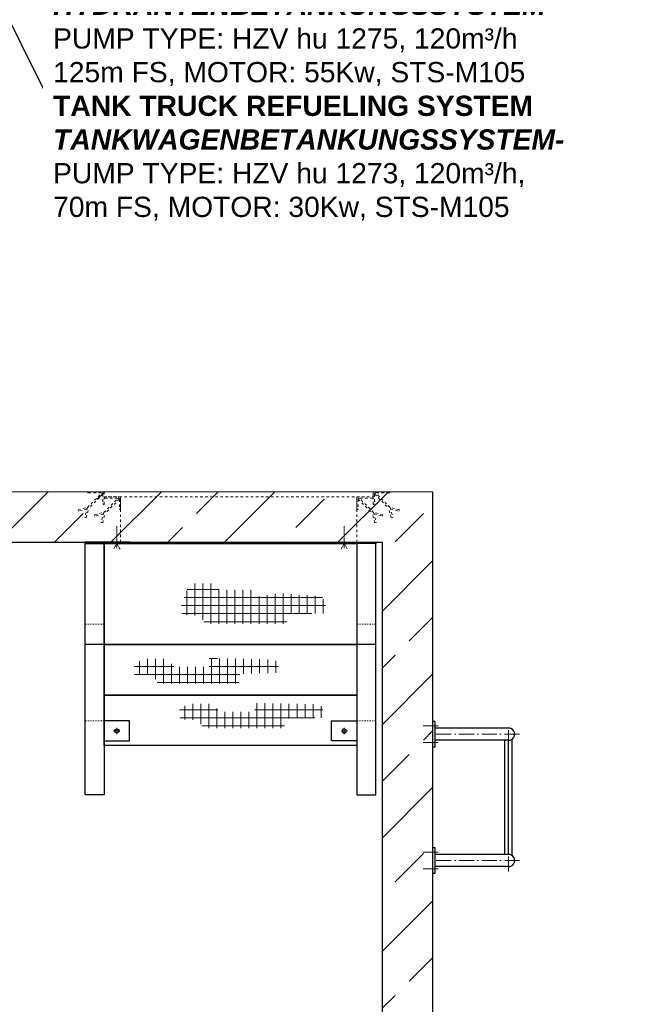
# Model space of a CAD drawing. Header units: millimetres. Extents: x -48448 to 452754, y -13941 to 17062.
# Tile 4 of 171: x -41229 to -38753, y -4663 to -765. Entities that reach past the tile are written whole.
import ezdxf

# ---------------------------------------------------------------- set-up
doc = ezdxf.new("R2010")
doc.units = ezdxf.units.MM
doc.linetypes.add('ACAD_ISO10W100', pattern=[18, 12, -3, 0, -3])
doc.linetypes.add('JIS_02_1.0', pattern=[2, 1, -1])
doc.layers.add('Beschriftung', color=7, linetype='Continuous')
doc.styles.add('LBB3.5M1000', font='isocp.shx', dxfattribs={"height": 3.5})

msp = doc.modelspace()

# ---------------------------------------------------------------- hatches: boundary and pattern name
at = {"lineweight": 13}
h = msp.add_hatch(dxfattribs=at)
h.set_pattern_fill('ANSI33', color=256, scale=50, style=0)
h.set_pattern_definition([(45, (37598.9, -1596.67), (-224.5064, 224.5064), []), (45, (37823.42, -1596.67), (-224.5064, 224.5064), [158.75, -79.375])])
h.paths.add_polyline_path([(-45444.617, -2633.305), (-47794.617, -2633.305), (-47794.617, -6833.305), (-43694.617, -6833.305), (-43694.617, -6633.305), (-47594.617, -6633.305), (-47594.617, -2833.305), (-45444.617, -2833.305)])
h.paths.add_polyline_path([(-44564.617, -2633.305), (-45444.617, -2633.305), (-45444.617, -2833.305), (-44564.617, -2833.305)], flags=17)
h.paths.add_polyline_path([(-43694.617, -2633.305), (-44564.617, -2633.305), (-44564.617, -2833.305), (-43694.617, -2833.305)])
h.paths.add_polyline_path([(-41944.617, -2633.305), (-43694.617, -2633.305), (-43694.617, -2833.305), (-41944.617, -2833.305)], flags=17)
h.paths.add_polyline_path([(-39594.617, -2633.305), (-41944.617, -2633.305), (-41944.617, -2833.305), (-39794.617, -2833.305), (-39794.617, -6633.305), (-43694.617, -6633.305), (-43694.617, -6833.305), (-39594.617, -6833.305)])
at = {"lineweight": 9}
h = msp.add_hatch(dxfattribs=at)
h.set_pattern_fill('NET', color=256, scale=10)
h.set_pattern_definition([(0, (-22502.056, -1909.682), (0, 31.75), []), (90, (-22502.056, -1909.682), (-31.75, 2e-15), [])])
h.paths.add_polyline_path([(-40588.633, -3080.245), (-40586.556, -3121.753), (-40514.929, -3123.829), (-40494.168, -3157.035), (-40173.404, -3157.035), (-40169.252, -3118.64), (-40006.975, -3114.489), (-40032.186, -3047.859), (-40201.911, -3035.501), (-40292.964, -3049.209), (-40302.954, -3021.215), (-40439.979, -3021.215), (-40463.644, -2996.646), (-40557.07, -2996.646)])
h = msp.add_hatch(dxfattribs=at)
h.set_pattern_fill('NET', color=256, scale=10)
h.set_pattern_definition([(0, (-22689.946, -1674.122), (0, 31.75), []), (90, (-22689.946, -1674.122), (-31.75, 2e-15), [])])
h.paths.add_polyline_path([(-40776.523, -3315.804), (-40774.447, -3357.313), (-40702.82, -3359.388), (-40682.059, -3392.595), (-40361.295, -3392.595), (-40357.143, -3354.2), (-40194.207, -3350.049), (-40218.082, -3298.163), (-40387.247, -3294.013), (-40479.635, -3292.975), (-40479.635, -3327.219), (-40616.66, -3327.219), (-40646.764, -3295.05), (-40740.191, -3295.05)])
h = msp.add_hatch(dxfattribs=at)
h.set_pattern_fill('NET', color=256, scale=10)
h.set_pattern_definition([(0, (-22510.36, -1496.675), (0, 31.75), []), (90, (-22510.36, -1496.675), (-31.75, 2e-15), [])])
h.paths.add_polyline_path([(-40596.937, -3493.252), (-40594.861, -3534.76), (-40523.234, -3536.836), (-40502.473, -3570.042), (-40181.709, -3570.042), (-40177.557, -3531.647), (-40015.439, -3527.496), (-40039.315, -3475.611), (-40207.661, -3471.46), (-40300.049, -3470.423), (-40300.049, -3504.667), (-40437.074, -3504.667), (-40467.178, -3472.498), (-40560.605, -3472.498)])

# ---------------------------------------------------------------- linework, layer by layer
at = {"lineweight": 13}
msp.add_line((-47794.617, -2633.305), (-39594.617, -2633.305), dxfattribs=at)
for p, q in [((-39594.617, -2633.305), (-39594.617, -6833.305)), ((-47594.617, -2833.305), (-39794.617, -2833.305)), ((-39794.617, -2833.305), (-39794.617, -6633.305)), ((-40894.617, -3238.305), (-40969.617, -3238.305)), ((-39819.617, -3238.305), (-39894.617, -3238.305)), ((-39294.617, -3569.155), (-39585.358, -3569.155)), ((-39294.617, -3617.455), (-39585.358, -3617.455)), ((-39308.759, -4069.155), (-39308.759, -3617.455)), ((-39294.617, -4069.155), (-39294.617, -3617.455)), ((-39280.475, -4073.475), (-39280.475, -3613.136)), ((-39294.617, -4069.155), (-39585.358, -4069.155)), ((-39294.617, -4117.455), (-39585.358, -4117.455))]:
    msp.add_line(p, q)
at = {"linetype": 'JIS_02_1.0', "lineweight": 18, "ltscale": 10}
for p, q in [((-40829.617, -2833.305), (-40829.617, -2653.305)), ((-39894.617, -2833.305), (-39894.617, -2653.305))]:
    msp.add_line(p, q, dxfattribs=at)
at = {"linetype": 'ACAD_ISO10W100', "lineweight": 9, "ltscale": 0.5}
for p, q in [((-40844.617, -2770.137), (-40844.617, -2857.144)), ((-39944.617, -2770.137), (-39944.617, -2857.144)), ((-40844.617, -2838.258), (-40857.323, -2860.265)), ((-40831.911, -2860.265), (-40844.617, -2838.258)), ((-39957.323, -2860.265), (-39944.617, -2838.258)), ((-39944.617, -2838.258), (-39931.911, -2860.265))]:
    msp.add_line(p, q, dxfattribs=at)
at = {"linetype": 'JIS_02_1.0', "lineweight": 18, "ltscale": 5}
for p, q in [((-40894.617, -3157.542), (-40969.617, -3157.542)), ((-39819.617, -3157.542), (-39894.617, -3157.542)), ((-40894.617, -3540.106), (-40969.617, -3540.106)), ((-39819.617, -3540.106), (-39894.617, -3540.106))]:
    msp.add_line(p, q, dxfattribs=at)
at = {"linetype": 'JIS_02_1.0', "lineweight": 9, "ltscale": 25}
for p, q in [((-40857.473, -3580.106), (-40831.762, -3580.106)), ((-40844.617, -3592.962), (-40844.617, -3567.251)), ((-39931.762, -3580.106), (-39957.473, -3580.106)), ((-39944.617, -3592.962), (-39944.617, -3567.251))]:
    msp.add_line(p, q, dxfattribs=at)
at = {"linetype": 'ACAD_ISO10W100', "lineweight": 18, "ltscale": 5}
for p, q in [((-39631.756, -3559.767), (-39572.695, -3559.767)), ((-39294.617, -3637.455), (-39294.617, -3549.512)), ((-39250.467, -3593.305), (-39585.358, -3593.305)), ((-39631.756, -3626.844), (-39572.695, -3626.844)), ((-39294.617, -4137.099), (-39294.617, -4049.155)), ((-39631.756, -4059.767), (-39572.695, -4059.767)), ((-39631.756, -4126.844), (-39572.695, -4126.844)), ((-39250.467, -4093.305), (-39585.358, -4093.305))]:
    msp.add_line(p, q, dxfattribs=at)
at = {"linetype": 'JIS_02_1.0', "lineweight": 18, "ltscale": 10}
for points in [[(-40961.047, -2695.493), (-40903.91, -2638.356), (-40899.668, -2642.598), (-40955.668, -2698.598)], [(-39763.187, -2695.493), (-39820.324, -2638.356), (-39824.567, -2642.598), (-39768.567, -2698.598)], [(-40896.047, -2715.493), (-40838.91, -2658.356), (-40834.668, -2662.598), (-40890.668, -2718.598)], [(-39828.187, -2715.493), (-39885.324, -2658.356), (-39889.567, -2662.598), (-39833.567, -2718.598)], [(-40962.6, -2701.288), (-40996.218, -2710.296), (-40997.771, -2704.5), (-40959.91, -2694.356)], [(-40961.047, -2695.493), (-40971.608, -2734.906), (-40965.812, -2736.459), (-40955.668, -2698.598)], [(-40897.6, -2721.288), (-40931.218, -2730.296), (-40932.771, -2724.5), (-40894.91, -2714.356)], [(-40896.047, -2715.493), (-40906.608, -2754.906), (-40900.812, -2756.459), (-40890.668, -2718.598)], [(-39828.187, -2715.493), (-39817.627, -2754.906), (-39823.422, -2756.459), (-39833.567, -2718.598)], [(-39826.635, -2721.288), (-39793.017, -2730.296), (-39791.464, -2724.5), (-39829.324, -2714.356)], [(-39763.187, -2695.493), (-39752.627, -2734.906), (-39758.422, -2736.459), (-39768.567, -2698.598)], [(-39761.635, -2701.288), (-39728.017, -2710.296), (-39726.464, -2704.5), (-39764.324, -2694.356)]]:
    msp.add_lwpolyline(points, dxfattribs=at)
for points in [[(-40894.617, -2683.305), (-40894.617, -2633.305), (-40959.617, -2633.305), (-40959.617, -2635.805, 0.41421356), (-40957.117, -2638.305), (-40904.617, -2638.305, -0.41421356), (-40899.617, -2643.305), (-40899.617, -2680.805, 0.41421356), (-40897.117, -2683.305)], [(-39829.617, -2683.305), (-39829.617, -2633.305), (-39764.617, -2633.305), (-39764.617, -2635.805, -0.41421356), (-39767.117, -2638.305), (-39819.617, -2638.305, 0.41421356), (-39824.617, -2643.305), (-39824.617, -2680.805, -0.41421356), (-39827.117, -2683.305)], [(-40829.617, -2703.305), (-40829.617, -2653.305), (-40894.617, -2653.305), (-40894.617, -2655.805, 0.41421356), (-40892.117, -2658.305), (-40839.617, -2658.305, -0.41421356), (-40834.617, -2663.305), (-40834.617, -2700.805, 0.41421356), (-40832.117, -2703.305)], [(-39894.617, -2703.305), (-39894.617, -2653.305), (-39829.617, -2653.305), (-39829.617, -2655.805, -0.41421356), (-39832.117, -2658.305), (-39884.617, -2658.305, 0.41421356), (-39889.617, -2663.305), (-39889.617, -2700.805, -0.41421356), (-39892.117, -2703.305)]]:
    msp.add_lwpolyline(points, format="xyb", close=True, dxfattribs=at)
msp.add_lwpolyline([(-39829.617, -2633.305), (-40894.617, -2633.305), (-40894.617, -2653.305), (-39829.617, -2653.305)], close=True, dxfattribs=at)
for points in [[(-40969.617, -2838.258), (-40794.617, -2838.258), (-40794.617, -2833.305), (-40969.617, -2833.305)], [(-40969.617, -2838.258), (-40894.617, -2838.258), (-40894.617, -3833.124), (-40969.617, -3833.124)], [(-40894.617, -2838.258), (-39894.617, -2838.258), (-39894.617, -3238.258), (-40894.617, -3238.258)], [(-39819.617, -2838.258), (-39994.617, -2838.258), (-39994.617, -2833.305), (-39819.617, -2833.305)], [(-39819.617, -2838.258), (-39894.617, -2838.258), (-39894.617, -3833.124), (-39819.617, -3833.124)], [(-40894.617, -3238.305), (-39894.617, -3238.305), (-39894.617, -3438.258), (-40894.617, -3438.258)], [(-40894.617, -3438.258), (-39894.617, -3438.258), (-39894.617, -3638.21), (-40894.617, -3638.21)], [(-39594.617, -3643.305), (-39585.358, -3643.305), (-39585.358, -3543.305), (-39594.617, -3543.305)], [(-40844.369, -3588.652), (-40852.079, -3584.957), (-40852.327, -3576.411), (-40844.865, -3571.561), (-40837.155, -3575.256), (-40836.908, -3583.801)], [(-39944.865, -3588.652), (-39937.155, -3584.957), (-39936.908, -3576.411), (-39944.369, -3571.561), (-39952.079, -3575.256), (-39952.327, -3583.801)], [(-39594.617, -4143.305), (-39585.358, -4143.305), (-39585.358, -4043.305), (-39594.617, -4043.305)]]:
    msp.add_lwpolyline(points, close=True)
for points in [[(-40894.617, -3620.106), (-40794.617, -3620.106), (-40794.617, -3540.106), (-40894.617, -3540.106)], [(-39894.617, -3620.106), (-39994.617, -3620.106), (-39994.617, -3540.106), (-39894.617, -3540.106)]]:
    msp.add_lwpolyline(points)
for centre in [(-39294.262, -3593.305), (-39294.262, -4093.305)]:
    msp.add_arc(centre, 24.153, 269.158063, 90.841937)

# ---------------------------------------------------------------- texts
at = {"layer": 'Beschriftung', "attachment_point": 1, "style": 'LBB3.5M1000', "bg_fill": 2}
for s, insert, char_height, width in [('\\pi47.714;{\\fArial|b1|i0|c0|p34;B}', (-42166.512, -963.054), 120, 195.94711), ('\\pi74.897;{\\fArial|b1|i0|c0|p34;GROUND PLAN\\L\\P\\pi221.06;\\fArial|b1|i1|c0|p34;\\lGRUNDRISS}', (-48052.713, -1391.777), 150, 1682.94636)]:
    msp.add_mtext(s, dxfattribs=dict(at, insert=insert, char_height=char_height, width=width))

# ---------------------------------------------------------------- next in the draw order: texts
at = {"layer": 'Beschriftung', "insert": (-42748.281, -963.054), "char_height": 120, "width": 195.94711, "attachment_point": 1, "style": 'LBB3.5M1000', "bg_fill": 2}
msp.add_mtext('\\pi45.709;{\\fArial|b1|i0|c0|p34;C}', dxfattribs=at)

# ---------------------------------------------------------------- next in the draw order: linework, layer by layer
at = {"layer": 'Beschriftung'}
for q in [(-41786.766, 265.467), (-39049.087, -1042.962)]:
    msp.add_line((-41133.009, -1042.962), q, dxfattribs=at)

# ---------------------------------------------------------------- next in the draw order: texts
at = {"layer": 'Beschriftung', "insert": (-41096.995, -532.049), "char_height": 80, "width": 2022.97462, "attachment_point": 1, "style": 'LBB3.5M1000', "bg_fill": 2}
msp.add_mtext('{\\fArial|b1|i0|c0|p34;HYDRANT REFUELING SYSTEM\\fArial|b0|i0|c0|p34; -\\P\\fArial|b1|i1|c0|p34;HYDRANTENBETANKUNGSSYSTEM-\\fArial|b0|i0|c0|p34;\\PPUMP TYPE: HZV hu 1275, 120m³/h\\P125m FS, MOTOR: 55Kw, STS-M105\\P\\fArial|b1|i0|c0|p34;TANK TRUCK REFUELING SYSTEM\\P\\fArial|b1|i1|c0|p34;TANKWAGENBETANKUNGSSYSTEM-\\fArial|b0|i0|c0|p34;\\PPUMP TYPE: HZV hu 1273, 120m³/h,\\P70m FS, MOTOR: 30Kw, STS-M105}', dxfattribs=at)

doc.saveas('drawing.dxf')
